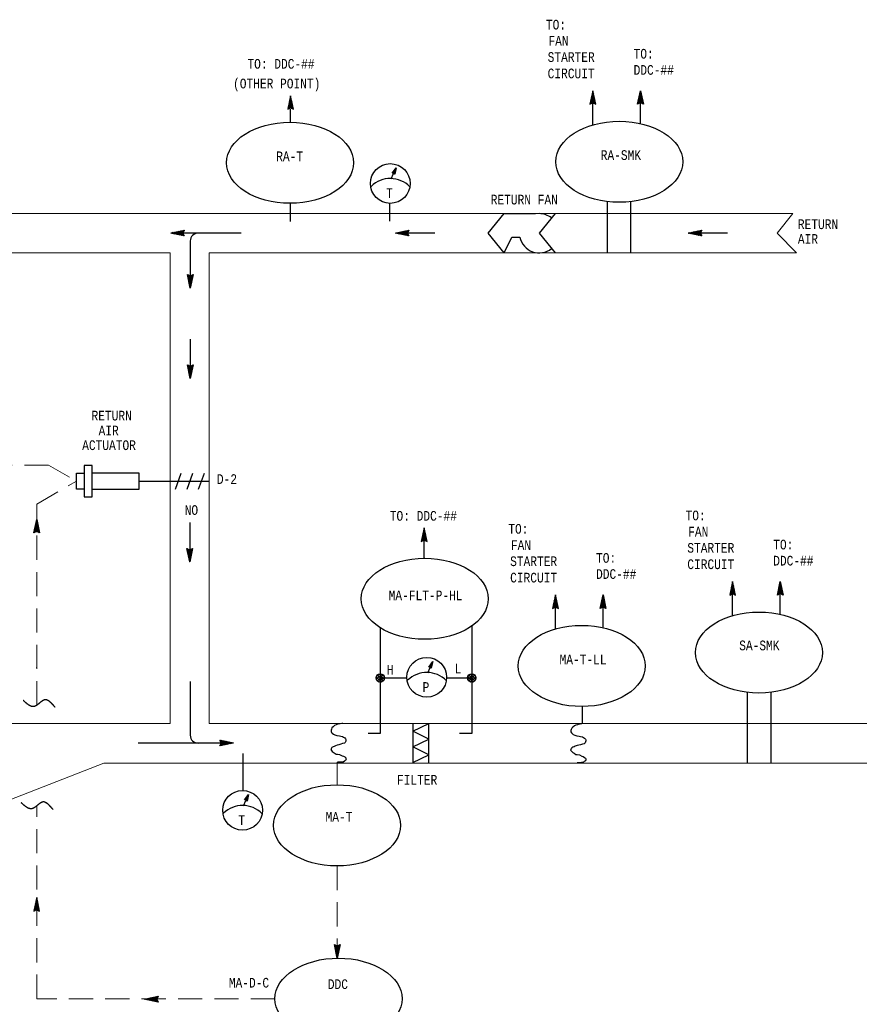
# Model space of a CAD drawing. Header units: inches. Extents: x 2.2 to 32.1, y 0.4 to 19.1.
# Tile 3 of 4: x 8.2 to 16.9, y 8.7 to 18.9. Entities that reach past the tile are written whole.
import ezdxf
from ezdxf.enums import TextEntityAlignment as Align

# ---------------------------------------------------------------- set-up
doc = ezdxf.new("R2010")
doc.units = ezdxf.units.IN
doc.header["$MEASUREMENT"] = 0
doc.linetypes.add('HIDDEN', pattern=[0.375, 0.25, -0.125])
for name, color, linetype, lineweight in [('M-ANNO-SYMB', 6, 'Continuous', 30), ('M-ANNO-TEXT', 2, 'Continuous', 30), ('M-DIAG-GRPH', 6, 'Continuous', 13)]:
    doc.layers.add(name, color=color, linetype=linetype, lineweight=lineweight)
doc.styles.add('CONTROLTXT', font='monotxt.shx')

msp = doc.modelspace()

# ---------------------------------------------------------------- linework, layer by layer
at = {"layer": 'M-ANNO-SYMB', "linetype": 'Continuous'}
for p, q in [((11.022, 18.104), (10.992, 17.964)), ((11.052, 17.964), (11.022, 18.104)), ((14.139, 18.156), (14.109, 18.016)), ((14.115, 18.041), (14.155, 18.082)), ((14.118, 18.055), (14.153, 18.09)), ((14.121, 18.068), (14.151, 18.099)), ((14.123, 18.082), (14.15, 18.108)), ((14.124, 18.083), (14.163, 18.044)), ((14.126, 18.095), (14.148, 18.117)), ((14.126, 18.092), (14.16, 18.057)), ((14.128, 18.101), (14.158, 18.071)), ((14.129, 18.109), (14.146, 18.125)), ((14.129, 18.109), (14.155, 18.084)), ((14.131, 18.118), (14.152, 18.098)), ((14.132, 18.122), (14.144, 18.134)), ((14.133, 18.127), (14.149, 18.111)), ((14.135, 18.136), (14.142, 18.143)), ((14.135, 18.136), (14.146, 18.125)), ((14.137, 18.144), (14.143, 18.138)), ((14.138, 18.149), (14.14, 18.151)), ((14.169, 18.016), (14.139, 18.156)), ((14.139, 18.153), (14.14, 18.152)), ((14.601, 18.016), (14.631, 18.156)), ((14.646, 18.083), (14.607, 18.044)), ((14.644, 18.092), (14.61, 18.057)), ((14.643, 18.101), (14.613, 18.071)), ((14.641, 18.109), (14.615, 18.084)), ((14.655, 18.041), (14.615, 18.082)), ((14.653, 18.055), (14.617, 18.09)), ((14.639, 18.118), (14.618, 18.098)), ((14.65, 18.068), (14.619, 18.099)), ((14.637, 18.127), (14.621, 18.111)), ((14.647, 18.082), (14.621, 18.108)), ((14.644, 18.095), (14.622, 18.117)), ((14.635, 18.136), (14.624, 18.125)), ((14.641, 18.109), (14.624, 18.125)), ((14.638, 18.122), (14.626, 18.134)), ((14.633, 18.144), (14.627, 18.138)), ((14.635, 18.136), (14.628, 18.143)), ((14.631, 18.153), (14.63, 18.152)), ((14.632, 18.149), (14.63, 18.151)), ((14.631, 18.156), (14.661, 18.016)), ((10.992, 17.964), (11.022, 17.979)), ((10.995, 17.976), (11.04, 18.021)), ((10.995, 17.965), (11.042, 18.012)), ((10.996, 17.979), (11.004, 17.97)), ((10.997, 17.988), (11.012, 17.974)), ((10.998, 17.989), (11.038, 18.03)), ((10.999, 17.997), (11.019, 17.977)), ((11.001, 18.003), (11.036, 18.039)), ((11.001, 18.005), (11.032, 17.974)), ((11.003, 18.014), (11.052, 17.965)), ((11.004, 18.016), (11.034, 18.047)), ((11.005, 18.023), (11.049, 17.978)), ((11.006, 18.03), (11.033, 18.056)), ((11.007, 18.032), (11.046, 17.992)), ((11.009, 18.043), (11.031, 18.065)), ((11.009, 18.04), (11.043, 18.005)), ((11.011, 18.049), (11.041, 18.019)), ((11.012, 18.057), (11.029, 18.074)), ((11.012, 18.058), (11.038, 18.033)), ((11.014, 18.067), (11.035, 18.046)), ((11.016, 17.976), (11.044, 18.004)), ((11.022, 17.979), (11.052, 17.964)), ((11.027, 17.977), (11.046, 17.995)), ((11.034, 17.973), (11.048, 17.986)), ((11.041, 17.969), (11.049, 17.977)), ((14.109, 18.016), (14.139, 18.031)), ((14.111, 18.022), (14.114, 18.018)), ((14.112, 18.027), (14.157, 18.073)), ((14.112, 18.017), (14.159, 18.064)), ((14.113, 18.031), (14.121, 18.022)), ((14.114, 18.04), (14.129, 18.025)), ((14.116, 18.048), (14.136, 18.029)), ((14.118, 18.057), (14.149, 18.026)), ((14.12, 18.066), (14.169, 18.017)), ((14.122, 18.075), (14.166, 18.03)), ((14.133, 18.028), (14.161, 18.055)), ((14.139, 18.031), (14.169, 18.016)), ((14.144, 18.028), (14.163, 18.047)), ((14.151, 18.025), (14.165, 18.038)), ((14.158, 18.021), (14.166, 18.029)), ((14.166, 18.018), (14.168, 18.02)), ((14.65, 18.066), (14.601, 18.017)), ((14.631, 18.031), (14.601, 18.016)), ((14.605, 18.018), (14.602, 18.02)), ((14.648, 18.075), (14.604, 18.03)), ((14.612, 18.021), (14.604, 18.029)), ((14.619, 18.025), (14.606, 18.038)), ((14.626, 18.028), (14.607, 18.047)), ((14.637, 18.028), (14.609, 18.055)), ((14.658, 18.017), (14.611, 18.064)), ((14.658, 18.027), (14.613, 18.073)), ((14.652, 18.057), (14.621, 18.026)), ((14.661, 18.016), (14.631, 18.031)), ((14.654, 18.048), (14.634, 18.029)), ((14.656, 18.04), (14.642, 18.025)), ((14.658, 18.031), (14.649, 18.022)), ((14.659, 18.022), (14.656, 18.018)), ((10.994, 17.97), (10.997, 17.967)), ((11.049, 17.966), (11.051, 17.969)), ((12.07, 17.306), (12.111, 17.362)), ((12.087, 17.307), (12.07, 17.306)), ((12.102, 17.318), (12.071, 17.306)), ((12.076, 17.306), (12.074, 17.311)), ((12.103, 17.323), (12.075, 17.312)), ((12.08, 17.306), (12.077, 17.315)), ((12.104, 17.327), (12.079, 17.317)), ((12.084, 17.307), (12.079, 17.318)), ((12.101, 17.314), (12.081, 17.306)), ((12.089, 17.304), (12.082, 17.322)), ((12.105, 17.331), (12.083, 17.323)), ((12.096, 17.295), (12.085, 17.325)), ((12.106, 17.335), (12.087, 17.328)), ((12.098, 17.3), (12.087, 17.329)), ((12.097, 17.294), (12.087, 17.307)), ((12.1, 17.31), (12.088, 17.305)), ((12.107, 17.339), (12.09, 17.333)), ((12.1, 17.306), (12.09, 17.332)), ((12.099, 17.306), (12.09, 17.302)), ((12.101, 17.313), (12.092, 17.336)), ((12.098, 17.301), (12.093, 17.299)), ((12.108, 17.344), (12.094, 17.339)), ((12.102, 17.319), (12.095, 17.339)), ((12.098, 17.297), (12.095, 17.296)), ((12.111, 17.362), (12.097, 17.294)), ((12.104, 17.326), (12.097, 17.343)), ((12.108, 17.348), (12.098, 17.344)), ((12.105, 17.332), (12.1, 17.346)), ((12.109, 17.352), (12.102, 17.349)), ((12.107, 17.339), (12.103, 17.35)), ((12.108, 17.346), (12.105, 17.353)), ((11.016, 16.995), (11.016, 16.806)), ((12.043, 16.997), (12.043, 16.811)), ((14.289, 16.484), (14.289, 17.013)), ((14.532, 16.484), (14.532, 17.009)), ((9.786, 16.688), (9.926, 16.718)), ((10.514, 16.688), (9.786, 16.688)), ((9.926, 16.658), (9.786, 16.688)), ((9.788, 16.688), (9.79, 16.687)), ((9.793, 16.689), (9.79, 16.687)), ((9.797, 16.69), (9.803, 16.684)), ((9.806, 16.692), (9.799, 16.685)), ((9.806, 16.692), (9.817, 16.681)), ((9.82, 16.695), (9.808, 16.683)), ((9.815, 16.694), (9.83, 16.678)), ((9.833, 16.698), (9.816, 16.681)), ((9.823, 16.696), (9.844, 16.675)), ((9.847, 16.701), (9.825, 16.679)), ((9.832, 16.697), (9.857, 16.672)), ((9.86, 16.703), (9.834, 16.677)), ((9.841, 16.699), (9.871, 16.669)), ((9.874, 16.706), (9.843, 16.675)), ((9.85, 16.701), (9.884, 16.666)), ((9.887, 16.709), (9.851, 16.674)), ((9.858, 16.703), (9.898, 16.664)), ((9.901, 16.712), (9.86, 16.672)), ((9.867, 16.705), (9.911, 16.661)), ((9.914, 16.715), (9.869, 16.67)), ((9.876, 16.707), (9.925, 16.658)), ((9.924, 16.715), (9.878, 16.668)), ((9.885, 16.709), (9.916, 16.677)), ((9.914, 16.694), (9.886, 16.666)), ((9.893, 16.711), (9.913, 16.691)), ((9.913, 16.683), (9.895, 16.664)), ((9.902, 16.712), (9.916, 16.698)), ((9.917, 16.675), (9.904, 16.662)), ((9.926, 16.718), (9.911, 16.688)), ((9.911, 16.714), (9.92, 16.705)), ((9.911, 16.688), (9.926, 16.658)), ((9.92, 16.668), (9.912, 16.66)), ((9.92, 16.716), (9.923, 16.712)), ((9.924, 16.661), (9.921, 16.659)), ((12.103, 16.688), (12.243, 16.718)), ((12.243, 16.658), (12.103, 16.688)), ((12.508, 16.688), (12.103, 16.688)), ((12.105, 16.688), (12.107, 16.687)), ((12.109, 16.689), (12.107, 16.687)), ((12.114, 16.69), (12.12, 16.684)), ((12.123, 16.692), (12.116, 16.685)), ((12.123, 16.692), (12.134, 16.681)), ((12.136, 16.695), (12.124, 16.683)), ((12.131, 16.694), (12.147, 16.678)), ((12.15, 16.698), (12.133, 16.681)), ((12.14, 16.696), (12.161, 16.675)), ((12.163, 16.701), (12.142, 16.679)), ((12.149, 16.697), (12.174, 16.672)), ((12.177, 16.703), (12.151, 16.677)), ((12.158, 16.699), (12.188, 16.669)), ((12.19, 16.706), (12.159, 16.675)), ((12.166, 16.701), (12.201, 16.666)), ((12.204, 16.709), (12.168, 16.674)), ((12.175, 16.703), (12.215, 16.664)), ((12.217, 16.712), (12.177, 16.672)), ((12.184, 16.705), (12.228, 16.661)), ((12.231, 16.715), (12.186, 16.67)), ((12.193, 16.707), (12.242, 16.658)), ((12.241, 16.715), (12.194, 16.668)), ((12.201, 16.709), (12.233, 16.677)), ((12.231, 16.694), (12.203, 16.666)), ((12.21, 16.711), (12.229, 16.691)), ((12.23, 16.683), (12.212, 16.664)), ((12.219, 16.712), (12.233, 16.698)), ((12.234, 16.675), (12.22, 16.662)), ((12.243, 16.718), (12.228, 16.688)), ((12.228, 16.714), (12.236, 16.705)), ((12.228, 16.688), (12.243, 16.658)), ((12.237, 16.668), (12.229, 16.66)), ((12.236, 16.716), (12.24, 16.712)), ((12.241, 16.661), (12.238, 16.659)), ((15.121, 16.688), (15.261, 16.718)), ((15.261, 16.658), (15.121, 16.688)), ((15.526, 16.688), (15.121, 16.688)), ((15.123, 16.688), (15.125, 16.687)), ((15.128, 16.689), (15.125, 16.687)), ((15.132, 16.69), (15.138, 16.684)), ((15.141, 16.692), (15.134, 16.685)), ((15.141, 16.692), (15.152, 16.681)), ((15.155, 16.695), (15.143, 16.683)), ((15.15, 16.694), (15.165, 16.678)), ((15.168, 16.698), (15.151, 16.681)), ((15.158, 16.696), (15.179, 16.675)), ((15.182, 16.701), (15.16, 16.679)), ((15.167, 16.697), (15.192, 16.672)), ((15.195, 16.703), (15.169, 16.677)), ((15.176, 16.699), (15.206, 16.669)), ((15.209, 16.706), (15.178, 16.675)), ((15.185, 16.701), (15.219, 16.666)), ((15.222, 16.709), (15.186, 16.674)), ((15.193, 16.703), (15.233, 16.664)), ((15.236, 16.712), (15.195, 16.672)), ((15.202, 16.705), (15.246, 16.661)), ((15.249, 16.715), (15.204, 16.67)), ((15.211, 16.707), (15.26, 16.658)), ((15.26, 16.715), (15.213, 16.668)), ((15.22, 16.709), (15.251, 16.677)), ((15.249, 16.694), (15.221, 16.666)), ((15.228, 16.711), (15.248, 16.691)), ((15.248, 16.683), (15.23, 16.664)), ((15.237, 16.712), (15.251, 16.698)), ((15.252, 16.675), (15.239, 16.662)), ((15.261, 16.718), (15.246, 16.688)), ((15.246, 16.714), (15.255, 16.705)), ((15.246, 16.688), (15.261, 16.658)), ((15.256, 16.668), (15.247, 16.66)), ((15.255, 16.716), (15.258, 16.712)), ((15.259, 16.661), (15.256, 16.659)), ((9.988, 16.607), (9.988, 16.12)), ((9.988, 16.12), (9.958, 16.26)), ((9.958, 16.26), (9.988, 16.245)), ((9.96, 16.254), (9.963, 16.258)), ((9.961, 16.259), (10.008, 16.212)), ((9.961, 16.249), (10.006, 16.203)), ((9.962, 16.245), (9.97, 16.254)), ((9.963, 16.237), (9.978, 16.251)), ((9.967, 16.219), (9.998, 16.251)), ((9.969, 16.21), (10.018, 16.26)), ((9.982, 16.248), (10.01, 16.221)), ((10.018, 16.26), (9.988, 16.12)), ((9.988, 16.245), (10.018, 16.26)), ((9.993, 16.248), (10.012, 16.23)), ((10, 16.251), (10.014, 16.238)), ((10.007, 16.255), (10.015, 16.247)), ((10.015, 16.259), (10.017, 16.256)), ((9.964, 16.235), (10.004, 16.195)), ((9.965, 16.228), (9.985, 16.247)), ((9.967, 16.222), (10.002, 16.186)), ((9.97, 16.208), (10, 16.177)), ((9.971, 16.202), (10.015, 16.246)), ((9.972, 16.195), (9.999, 16.168)), ((9.973, 16.193), (10.012, 16.233)), ((9.975, 16.184), (10.009, 16.219)), ((9.975, 16.181), (9.997, 16.16)), ((9.977, 16.176), (10.007, 16.206)), ((9.978, 16.167), (10.004, 16.192)), ((9.978, 16.168), (9.995, 16.151)), ((9.98, 16.158), (10.001, 16.179)), ((9.981, 16.154), (9.993, 16.142)), ((9.982, 16.149), (9.998, 16.165)), ((9.984, 16.141), (9.995, 16.152)), ((9.984, 16.141), (9.991, 16.134)), ((9.986, 16.132), (9.992, 16.138)), ((9.987, 16.127), (9.989, 16.125)), ((9.988, 16.123), (9.989, 16.125)), ((9.988, 15.594), (9.988, 15.189)), ((9.988, 15.189), (9.958, 15.329)), ((9.958, 15.329), (9.988, 15.314)), ((9.96, 15.322), (9.963, 15.326)), ((9.961, 15.327), (10.008, 15.28)), ((9.961, 15.317), (10.006, 15.272)), ((9.962, 15.314), (9.97, 15.323)), ((9.963, 15.305), (9.978, 15.319)), ((9.964, 15.303), (10.004, 15.263)), ((9.965, 15.296), (9.985, 15.316)), ((9.967, 15.287), (9.998, 15.319)), ((9.967, 15.29), (10.002, 15.254)), ((9.969, 15.279), (10.018, 15.328)), ((9.97, 15.276), (10, 15.245)), ((9.971, 15.27), (10.015, 15.314)), ((9.972, 15.263), (9.999, 15.237)), ((9.973, 15.261), (10.012, 15.301)), ((9.975, 15.252), (10.009, 15.287)), ((9.975, 15.249), (9.997, 15.228)), ((9.977, 15.244), (10.007, 15.274)), ((9.978, 15.235), (10.004, 15.26)), ((9.978, 15.236), (9.995, 15.219)), ((9.98, 15.226), (10.001, 15.247)), ((9.982, 15.317), (10.01, 15.289)), ((9.982, 15.218), (9.998, 15.233)), ((10.018, 15.329), (9.988, 15.189)), ((9.988, 15.314), (10.018, 15.329)), ((9.993, 15.316), (10.012, 15.298)), ((10, 15.32), (10.014, 15.307)), ((10.007, 15.323), (10.015, 15.315)), ((10.015, 15.327), (10.017, 15.324)), ((9.981, 15.222), (9.993, 15.211)), ((9.984, 15.209), (9.995, 15.22)), ((9.984, 15.209), (9.991, 15.202)), ((9.986, 15.2), (9.992, 15.206)), ((9.987, 15.195), (9.989, 15.193)), ((9.988, 15.191), (9.989, 15.193)), ((8.895, 14.291), (8.895, 13.967)), ((8.976, 14.291), (8.895, 14.291)), ((8.976, 13.967), (8.976, 14.291)), ((8.814, 14.048), (8.814, 14.21)), ((8.814, 14.21), (8.895, 14.21)), ((9.779, 14.129), (10.184, 14.129)), ((9.834, 14.047), (9.894, 14.211)), ((9.954, 14.047), (10.014, 14.211)), ((10.074, 14.047), (10.133, 14.211)), ((8.895, 14.048), (8.814, 14.048)), ((8.895, 13.967), (8.976, 13.967)), ((8.374, 13.595), (8.404, 13.735)), ((8.408, 13.715), (8.397, 13.704)), ((8.411, 13.701), (8.399, 13.713)), ((8.406, 13.724), (8.4, 13.718)), ((8.408, 13.715), (8.401, 13.722)), ((8.405, 13.733), (8.403, 13.731)), ((8.405, 13.728), (8.403, 13.731)), ((8.404, 13.735), (8.434, 13.595)), ((8.423, 13.645), (8.374, 13.596)), ((8.404, 13.61), (8.374, 13.595)), ((8.421, 13.654), (8.377, 13.61)), ((8.385, 13.601), (8.377, 13.609)), ((8.392, 13.604), (8.379, 13.617)), ((8.419, 13.663), (8.38, 13.623)), ((8.399, 13.608), (8.381, 13.626)), ((8.41, 13.607), (8.382, 13.635)), ((8.418, 13.671), (8.383, 13.637)), ((8.431, 13.597), (8.384, 13.643)), ((8.416, 13.68), (8.386, 13.65)), ((8.431, 13.607), (8.386, 13.652)), ((8.429, 13.62), (8.388, 13.661)), ((8.414, 13.689), (8.389, 13.664)), ((8.426, 13.634), (8.39, 13.67)), ((8.412, 13.698), (8.391, 13.677)), ((8.423, 13.647), (8.392, 13.678)), ((8.41, 13.706), (8.394, 13.691)), ((8.42, 13.661), (8.394, 13.687)), ((8.425, 13.636), (8.394, 13.605)), ((8.417, 13.674), (8.396, 13.696)), ((8.414, 13.688), (8.397, 13.705)), ((8.434, 13.595), (8.404, 13.61)), ((8.427, 13.628), (8.408, 13.608)), ((8.429, 13.619), (8.415, 13.605)), ((8.431, 13.61), (8.422, 13.601)), ((9.982, 13.701), (9.982, 13.296)), ((12.399, 13.646), (12.369, 13.506)), ((12.389, 13.599), (12.406, 13.616)), ((12.391, 13.609), (12.412, 13.588)), ((12.392, 13.613), (12.404, 13.625)), ((12.393, 13.618), (12.409, 13.602)), ((12.395, 13.626), (12.402, 13.633)), ((12.395, 13.626), (12.406, 13.615)), ((12.397, 13.635), (12.403, 13.629)), ((12.398, 13.64), (12.4, 13.642)), ((12.429, 13.506), (12.399, 13.646)), ((12.399, 13.644), (12.4, 13.642)), ((8.378, 13.597), (8.375, 13.6)), ((8.433, 13.601), (8.429, 13.598)), ((12.369, 13.506), (12.399, 13.521)), ((12.371, 13.513), (12.374, 13.509)), ((12.372, 13.518), (12.417, 13.563)), ((12.372, 13.508), (12.419, 13.555)), ((12.373, 13.521), (12.381, 13.513)), ((12.374, 13.53), (12.389, 13.516)), ((12.375, 13.532), (12.415, 13.572)), ((12.376, 13.539), (12.396, 13.52)), ((12.378, 13.545), (12.413, 13.581)), ((12.378, 13.548), (12.409, 13.516)), ((12.38, 13.556), (12.429, 13.507)), ((12.381, 13.559), (12.411, 13.59)), ((12.382, 13.565), (12.426, 13.521)), ((12.383, 13.572), (12.41, 13.598)), ((12.384, 13.574), (12.423, 13.534)), ((12.386, 13.586), (12.408, 13.607)), ((12.386, 13.583), (12.42, 13.548)), ((12.388, 13.591), (12.418, 13.561)), ((12.389, 13.6), (12.415, 13.575)), ((12.393, 13.518), (12.421, 13.546)), ((12.399, 13.521), (12.429, 13.506)), ((12.404, 13.519), (12.423, 13.537)), ((12.411, 13.515), (12.425, 13.529)), ((12.418, 13.512), (12.426, 13.52)), ((12.426, 13.508), (12.428, 13.511)), ((9.982, 13.296), (9.952, 13.436)), ((9.952, 13.436), (9.982, 13.421)), ((9.953, 13.43), (9.957, 13.434)), ((9.954, 13.435), (10.001, 13.388)), ((9.954, 13.424), (10, 13.379)), ((9.955, 13.421), (9.964, 13.43)), ((9.957, 13.412), (9.971, 13.427)), ((9.957, 13.411), (9.998, 13.37)), ((9.959, 13.404), (9.978, 13.423)), ((9.961, 13.395), (9.992, 13.426)), ((9.963, 13.386), (10.012, 13.435)), ((9.964, 13.377), (10.009, 13.422)), ((9.966, 13.369), (10.006, 13.408)), ((9.976, 13.424), (10.003, 13.397)), ((10.012, 13.436), (9.982, 13.296)), ((9.982, 13.421), (10.012, 13.436)), ((9.987, 13.424), (10.005, 13.405)), ((9.994, 13.427), (10.007, 13.414)), ((10.001, 13.431), (10.009, 13.423)), ((10.008, 13.434), (10.011, 13.432)), ((9.96, 13.397), (9.996, 13.362)), ((9.963, 13.384), (9.994, 13.353)), ((9.966, 13.37), (9.992, 13.344)), ((9.968, 13.36), (10.003, 13.395)), ((9.969, 13.357), (9.99, 13.335)), ((9.97, 13.351), (10, 13.381)), ((9.972, 13.343), (9.997, 13.368)), ((9.972, 13.343), (9.988, 13.327)), ((9.974, 13.334), (9.994, 13.354)), ((9.975, 13.33), (9.986, 13.318)), ((9.976, 13.325), (9.991, 13.341)), ((9.977, 13.316), (9.988, 13.327)), ((9.977, 13.316), (9.985, 13.309)), ((9.979, 13.308), (9.986, 13.314)), ((9.98, 13.303), (9.983, 13.301)), ((9.981, 13.299), (9.983, 13.3)), ((15.58, 13.094), (15.55, 12.954)), ((15.553, 12.966), (15.598, 13.011)), ((15.553, 12.955), (15.6, 13.002)), ((15.556, 12.979), (15.596, 13.02)), ((15.559, 12.993), (15.594, 13.029)), ((15.561, 13.004), (15.61, 12.955)), ((15.562, 13.006), (15.592, 13.037)), ((15.563, 13.013), (15.607, 12.968)), ((15.564, 13.02), (15.591, 13.046)), ((15.565, 13.022), (15.604, 12.982)), ((15.567, 13.033), (15.589, 13.055)), ((15.567, 13.03), (15.601, 12.995)), ((15.569, 13.039), (15.599, 13.009)), ((15.57, 13.047), (15.587, 13.064)), ((15.57, 13.048), (15.596, 13.022)), ((15.572, 13.056), (15.593, 13.036)), ((15.573, 13.06), (15.585, 13.072)), ((15.574, 13.065), (15.59, 13.049)), ((15.576, 13.074), (15.583, 13.081)), ((15.576, 13.074), (15.587, 13.063)), ((15.578, 13.083), (15.584, 13.076)), ((15.579, 13.087), (15.581, 13.09)), ((15.61, 12.954), (15.58, 13.094)), ((15.58, 13.091), (15.581, 13.09)), ((16.042, 12.954), (16.072, 13.094)), ((16.091, 13.004), (16.042, 12.955)), ((16.089, 13.013), (16.045, 12.968)), ((16.087, 13.022), (16.048, 12.982)), ((16.085, 13.03), (16.051, 12.995)), ((16.099, 12.955), (16.052, 13.002)), ((16.084, 13.039), (16.053, 13.009)), ((16.099, 12.966), (16.054, 13.011)), ((16.082, 13.048), (16.056, 13.022)), ((16.096, 12.979), (16.056, 13.02)), ((16.094, 12.993), (16.058, 13.029)), ((16.08, 13.056), (16.059, 13.036)), ((16.091, 13.006), (16.06, 13.037)), ((16.088, 13.02), (16.061, 13.046)), ((16.078, 13.065), (16.062, 13.049)), ((16.085, 13.033), (16.063, 13.055)), ((16.076, 13.074), (16.065, 13.063)), ((16.082, 13.047), (16.065, 13.064)), ((16.079, 13.06), (16.067, 13.072)), ((16.074, 13.083), (16.068, 13.076)), ((16.076, 13.074), (16.069, 13.081)), ((16.072, 13.091), (16.071, 13.09)), ((16.073, 13.087), (16.071, 13.09)), ((16.072, 13.094), (16.102, 12.954)), ((13.753, 12.956), (13.723, 12.816)), ((13.734, 12.868), (13.765, 12.899)), ((13.737, 12.882), (13.763, 12.908)), ((13.74, 12.895), (13.761, 12.917)), ((13.741, 12.901), (13.771, 12.871)), ((13.742, 12.909), (13.759, 12.925)), ((13.743, 12.91), (13.768, 12.884)), ((13.745, 12.922), (13.757, 12.934)), ((13.745, 12.918), (13.765, 12.898)), ((13.746, 12.927), (13.762, 12.911)), ((13.748, 12.936), (13.755, 12.943)), ((13.748, 12.936), (13.759, 12.925)), ((13.75, 12.945), (13.756, 12.938)), ((13.751, 12.949), (13.753, 12.952)), ((13.752, 12.953), (13.753, 12.952)), ((13.783, 12.816), (13.753, 12.956)), ((14.214, 12.816), (14.244, 12.956)), ((14.256, 12.901), (14.226, 12.871)), ((14.254, 12.91), (14.229, 12.884)), ((14.252, 12.918), (14.232, 12.898)), ((14.263, 12.868), (14.232, 12.899)), ((14.26, 12.882), (14.234, 12.908)), ((14.25, 12.927), (14.235, 12.911)), ((14.257, 12.895), (14.236, 12.917)), ((14.248, 12.936), (14.237, 12.925)), ((14.254, 12.909), (14.238, 12.925)), ((14.251, 12.922), (14.239, 12.934)), ((14.247, 12.945), (14.24, 12.938)), ((14.248, 12.936), (14.241, 12.943)), ((14.245, 12.953), (14.243, 12.952)), ((14.246, 12.949), (14.243, 12.952)), ((14.244, 12.956), (14.274, 12.816)), ((15.55, 12.954), (15.58, 12.969)), ((15.552, 12.96), (15.555, 12.957)), ((15.554, 12.969), (15.562, 12.96)), ((15.555, 12.978), (15.57, 12.964)), ((15.557, 12.987), (15.577, 12.967)), ((15.559, 12.995), (15.59, 12.964)), ((15.574, 12.966), (15.602, 12.994)), ((15.58, 12.969), (15.61, 12.954)), ((15.585, 12.967), (15.604, 12.985)), ((15.592, 12.963), (15.606, 12.976)), ((15.599, 12.959), (15.607, 12.967)), ((15.607, 12.956), (15.609, 12.959)), ((16.072, 12.969), (16.042, 12.954)), ((16.045, 12.956), (16.043, 12.959)), ((16.053, 12.959), (16.045, 12.967)), ((16.06, 12.963), (16.046, 12.976)), ((16.067, 12.967), (16.048, 12.985)), ((16.078, 12.966), (16.05, 12.994)), ((16.093, 12.995), (16.062, 12.964)), ((16.102, 12.954), (16.072, 12.969)), ((16.095, 12.987), (16.075, 12.967)), ((16.097, 12.978), (16.083, 12.964)), ((16.099, 12.969), (16.09, 12.96)), ((16.1, 12.96), (16.097, 12.957)), ((13.723, 12.816), (13.753, 12.831)), ((13.724, 12.822), (13.728, 12.818)), ((13.725, 12.828), (13.77, 12.873)), ((13.725, 12.817), (13.772, 12.864)), ((13.726, 12.831), (13.735, 12.822)), ((13.728, 12.841), (13.769, 12.882)), ((13.728, 12.84), (13.742, 12.826)), ((13.73, 12.848), (13.749, 12.829)), ((13.731, 12.855), (13.767, 12.89)), ((13.731, 12.857), (13.763, 12.826)), ((13.733, 12.866), (13.782, 12.817)), ((13.735, 12.875), (13.78, 12.83)), ((13.737, 12.883), (13.777, 12.844)), ((13.739, 12.892), (13.774, 12.857)), ((13.746, 12.828), (13.774, 12.856)), ((13.753, 12.831), (13.783, 12.816)), ((13.758, 12.828), (13.776, 12.847)), ((13.765, 12.825), (13.778, 12.838)), ((13.772, 12.821), (13.78, 12.829)), ((13.779, 12.818), (13.782, 12.82)), ((14.263, 12.866), (14.214, 12.817)), ((14.244, 12.831), (14.214, 12.816)), ((14.218, 12.818), (14.215, 12.82)), ((14.261, 12.875), (14.217, 12.83)), ((14.225, 12.821), (14.217, 12.829)), ((14.232, 12.825), (14.219, 12.838)), ((14.26, 12.883), (14.22, 12.844)), ((14.239, 12.828), (14.221, 12.847)), ((14.258, 12.892), (14.223, 12.857)), ((14.25, 12.828), (14.223, 12.856)), ((14.271, 12.817), (14.224, 12.864)), ((14.272, 12.828), (14.226, 12.873)), ((14.269, 12.841), (14.228, 12.882)), ((14.266, 12.855), (14.23, 12.89)), ((14.265, 12.857), (14.234, 12.826)), ((14.274, 12.816), (14.244, 12.831)), ((14.267, 12.848), (14.248, 12.829)), ((14.269, 12.84), (14.255, 12.826)), ((14.271, 12.831), (14.262, 12.822)), ((14.273, 12.822), (14.269, 12.818)), ((12.447, 12.212), (12.488, 12.268)), ((12.479, 12.225), (12.447, 12.213)), ((12.463, 12.213), (12.447, 12.212)), ((12.479, 12.229), (12.451, 12.218)), ((12.453, 12.213), (12.451, 12.218)), ((12.457, 12.213), (12.453, 12.221)), ((12.48, 12.233), (12.455, 12.224)), ((12.46, 12.213), (12.456, 12.225)), ((12.465, 12.211), (12.458, 12.228)), ((12.478, 12.221), (12.458, 12.213)), ((12.481, 12.238), (12.459, 12.229)), ((12.472, 12.202), (12.461, 12.232)), ((12.482, 12.242), (12.463, 12.234)), ((12.473, 12.201), (12.463, 12.213)), ((12.475, 12.206), (12.464, 12.235)), ((12.477, 12.216), (12.464, 12.212)), ((12.476, 12.213), (12.466, 12.239)), ((12.483, 12.246), (12.467, 12.24)), ((12.476, 12.212), (12.467, 12.209)), ((12.477, 12.219), (12.469, 12.242)), ((12.475, 12.208), (12.469, 12.206)), ((12.484, 12.25), (12.471, 12.245)), ((12.479, 12.226), (12.471, 12.246)), ((12.474, 12.204), (12.472, 12.203)), ((12.488, 12.268), (12.473, 12.201)), ((12.48, 12.232), (12.474, 12.249)), ((12.485, 12.254), (12.475, 12.251)), ((12.482, 12.239), (12.476, 12.253)), ((12.486, 12.259), (12.479, 12.256)), ((12.483, 12.245), (12.479, 12.256)), ((12.484, 12.252), (12.481, 12.26)), ((11.906, 12.085), (11.962, 12.14)), ((11.906, 12.112), (11.934, 12.14)), ((11.906, 12.112), (11.961, 12.057)), ((11.906, 12.085), (11.934, 12.057)), ((11.917, 12.068), (11.978, 12.13)), ((11.917, 12.129), (11.978, 12.068)), ((11.934, 12.14), (11.989, 12.085)), ((11.934, 12.057), (11.989, 12.112)), ((11.961, 12.14), (11.989, 12.112)), ((11.961, 12.057), (11.989, 12.085)), ((12.848, 12.112), (12.877, 12.14)), ((12.849, 12.085), (12.904, 12.14)), ((12.849, 12.112), (12.904, 12.057)), ((12.849, 12.085), (12.876, 12.057)), ((12.859, 12.068), (12.921, 12.13)), ((12.859, 12.129), (12.921, 12.068)), ((12.876, 12.14), (12.931, 12.085)), ((12.876, 12.057), (12.931, 12.112)), ((12.904, 12.14), (12.932, 12.112)), ((12.904, 12.057), (12.931, 12.085)), ((9.987, 12.064), (9.987, 11.508)), ((15.73, 11.95), (15.73, 11.228)), ((15.973, 11.95), (15.973, 11.228)), ((14.03, 11.805), (14.03, 11.63)), ((12.446, 11.226), (12.446, 11.631)), ((9.451, 11.429), (10.434, 11.429)), ((10.294, 11.459), (10.434, 11.429)), ((10.309, 11.429), (10.294, 11.459)), ((10.434, 11.429), (10.294, 11.399)), ((10.294, 11.399), (10.309, 11.429)), ((10.344, 11.41), (10.295, 11.459)), ((10.295, 11.401), (10.342, 11.448)), ((10.296, 11.455), (10.299, 11.458)), ((10.3, 11.4), (10.296, 11.404)), ((10.299, 11.448), (10.307, 11.456)), ((10.309, 11.402), (10.3, 11.411)), ((10.303, 11.441), (10.316, 11.454)), ((10.335, 11.408), (10.304, 11.439)), ((10.318, 11.404), (10.304, 11.418)), ((10.306, 11.434), (10.325, 11.452)), ((10.306, 11.423), (10.334, 11.45)), ((10.306, 11.401), (10.351, 11.447)), ((10.326, 11.406), (10.307, 11.425)), ((10.353, 11.411), (10.308, 11.456)), ((10.319, 11.404), (10.36, 11.445)), ((10.361, 11.413), (10.322, 11.453)), ((10.333, 11.407), (10.368, 11.443)), ((10.37, 11.415), (10.335, 11.45)), ((10.346, 11.41), (10.377, 11.441)), ((10.379, 11.417), (10.349, 11.447)), ((10.36, 11.413), (10.386, 11.439)), ((10.388, 11.419), (10.362, 11.444)), ((10.373, 11.416), (10.395, 11.437)), ((10.396, 11.421), (10.376, 11.441)), ((10.387, 11.419), (10.403, 11.435)), ((10.405, 11.423), (10.389, 11.438)), ((10.4, 11.422), (10.412, 11.433)), ((10.414, 11.424), (10.403, 11.435)), ((10.414, 11.424), (10.421, 11.432)), ((10.423, 11.426), (10.416, 11.433)), ((10.427, 11.427), (10.43, 11.43)), ((10.431, 11.428), (10.43, 11.43)), ((10.528, 11.321), (10.528, 10.937)), ((10.547, 10.841), (10.588, 10.897)), ((10.582, 10.87), (10.563, 10.863)), ((10.576, 10.841), (10.566, 10.867)), ((10.583, 10.874), (10.567, 10.868)), ((10.578, 10.847), (10.569, 10.87)), ((10.584, 10.878), (10.571, 10.873)), ((10.579, 10.854), (10.572, 10.874)), ((10.588, 10.897), (10.574, 10.829)), ((10.58, 10.861), (10.574, 10.877)), ((10.585, 10.883), (10.575, 10.879)), ((10.582, 10.867), (10.577, 10.881)), ((10.586, 10.887), (10.579, 10.884)), ((10.583, 10.874), (10.579, 10.884)), ((10.585, 10.88), (10.582, 10.888)), ((10.579, 10.853), (10.547, 10.841)), ((10.563, 10.841), (10.547, 10.841)), ((10.58, 10.857), (10.551, 10.846)), ((10.553, 10.841), (10.551, 10.846)), ((10.557, 10.841), (10.554, 10.849)), ((10.581, 10.861), (10.555, 10.852)), ((10.561, 10.841), (10.556, 10.853)), ((10.578, 10.849), (10.558, 10.841)), ((10.582, 10.866), (10.559, 10.857)), ((10.565, 10.839), (10.559, 10.856)), ((10.573, 10.83), (10.561, 10.86)), ((10.574, 10.829), (10.563, 10.841)), ((10.575, 10.834), (10.564, 10.863)), ((10.577, 10.844), (10.565, 10.84)), ((10.576, 10.84), (10.567, 10.837)), ((10.575, 10.836), (10.569, 10.834)), ((10.574, 10.832), (10.572, 10.831)), ((8.404, 9.835), (8.374, 9.695)), ((8.376, 9.707), (8.421, 9.752)), ((8.379, 9.72), (8.419, 9.761)), ((8.382, 9.734), (8.418, 9.769)), ((8.385, 9.747), (8.416, 9.778)), ((8.386, 9.754), (8.43, 9.709)), ((8.388, 9.761), (8.414, 9.787)), ((8.388, 9.762), (8.428, 9.723)), ((8.39, 9.771), (8.425, 9.736)), ((8.391, 9.774), (8.412, 9.796)), ((8.392, 9.78), (8.422, 9.75)), ((8.393, 9.788), (8.41, 9.804)), ((8.394, 9.789), (8.419, 9.763)), ((8.396, 9.801), (8.408, 9.813)), ((8.396, 9.797), (8.416, 9.777)), ((8.397, 9.806), (8.413, 9.79)), ((8.399, 9.815), (8.406, 9.822)), ((8.399, 9.815), (8.41, 9.804)), ((8.401, 9.824), (8.407, 9.817)), ((8.402, 9.828), (8.404, 9.831)), ((8.403, 9.832), (8.404, 9.831)), ((8.434, 9.695), (8.404, 9.835)), ((8.374, 9.695), (8.404, 9.71)), ((8.375, 9.701), (8.379, 9.697)), ((8.376, 9.696), (8.423, 9.743)), ((8.377, 9.71), (8.386, 9.701)), ((8.379, 9.719), (8.393, 9.705)), ((8.381, 9.727), (8.4, 9.708)), ((8.382, 9.736), (8.414, 9.705)), ((8.384, 9.745), (8.433, 9.696)), ((8.397, 9.707), (8.425, 9.735)), ((8.404, 9.71), (8.434, 9.695)), ((8.409, 9.707), (8.427, 9.726)), ((8.416, 9.704), (8.429, 9.717)), ((8.423, 9.7), (8.431, 9.708)), ((8.43, 9.697), (8.433, 9.7)), ((11.504, 9.209), (11.474, 9.349)), ((11.474, 9.349), (11.504, 9.334)), ((11.475, 9.343), (11.479, 9.347)), ((11.476, 9.348), (11.523, 9.301)), ((11.477, 9.334), (11.486, 9.343)), ((11.484, 9.299), (11.533, 9.348)), ((11.534, 9.349), (11.504, 9.209)), ((11.504, 9.334), (11.534, 9.349)), ((11.523, 9.344), (11.531, 9.336)), ((11.53, 9.347), (11.533, 9.345)), ((11.476, 9.337), (11.521, 9.292)), ((11.479, 9.325), (11.493, 9.34)), ((11.479, 9.324), (11.52, 9.283)), ((11.481, 9.317), (11.5, 9.336)), ((11.482, 9.31), (11.518, 9.275)), ((11.483, 9.308), (11.514, 9.339)), ((11.485, 9.297), (11.516, 9.266)), ((11.486, 9.29), (11.531, 9.335)), ((11.488, 9.282), (11.528, 9.321)), ((11.488, 9.283), (11.514, 9.257)), ((11.49, 9.273), (11.525, 9.308)), ((11.491, 9.27), (11.512, 9.248)), ((11.492, 9.264), (11.522, 9.294)), ((11.494, 9.256), (11.519, 9.281)), ((11.494, 9.256), (11.51, 9.24)), ((11.496, 9.247), (11.516, 9.267)), ((11.496, 9.243), (11.508, 9.231)), ((11.498, 9.337), (11.525, 9.31)), ((11.498, 9.238), (11.513, 9.254)), ((11.509, 9.337), (11.527, 9.318)), ((11.516, 9.34), (11.529, 9.327)), ((11.499, 9.229), (11.51, 9.24)), ((11.499, 9.229), (11.506, 9.222)), ((11.501, 9.221), (11.507, 9.227)), ((11.502, 9.216), (11.505, 9.214)), ((11.503, 9.212), (11.505, 9.213)), ((9.517, 8.786), (9.657, 8.816)), ((9.657, 8.756), (9.517, 8.786)), ((9.52, 8.786), (9.521, 8.785)), ((9.524, 8.787), (9.522, 8.785)), ((9.529, 8.788), (9.535, 8.782)), ((9.537, 8.79), (9.53, 8.783)), ((9.537, 8.79), (9.548, 8.779)), ((9.551, 8.793), (9.539, 8.781)), ((9.546, 8.792), (9.562, 8.776)), ((9.564, 8.796), (9.548, 8.779)), ((9.555, 8.794), (9.575, 8.773)), ((9.578, 8.799), (9.556, 8.777)), ((9.564, 8.796), (9.589, 8.77)), ((9.591, 8.802), (9.565, 8.775)), ((9.572, 8.797), (9.602, 8.767)), ((9.605, 8.804), (9.574, 8.774)), ((9.581, 8.799), (9.616, 8.765)), ((9.618, 8.807), (9.583, 8.772)), ((9.59, 8.801), (9.629, 8.762)), ((9.632, 8.81), (9.591, 8.77)), ((9.598, 8.803), (9.643, 8.759)), ((9.645, 8.813), (9.6, 8.768)), ((9.607, 8.805), (9.656, 8.756)), ((9.656, 8.813), (9.609, 8.766)), ((9.616, 8.807), (9.647, 8.776)), ((9.645, 8.792), (9.618, 8.764)), ((9.625, 8.809), (9.644, 8.789)), ((9.645, 8.781), (9.626, 8.762)), ((9.633, 8.811), (9.648, 8.796)), ((9.648, 8.774), (9.635, 8.76)), ((9.657, 8.816), (9.642, 8.786)), ((9.642, 8.812), (9.651, 8.804)), ((9.642, 8.786), (9.657, 8.756)), ((9.652, 8.767), (9.644, 8.759)), ((9.651, 8.814), (9.655, 8.811)), ((9.655, 8.759), (9.653, 8.757))]:
    msp.add_line(p, q, dxfattribs=at)
at = {"layer": 'M-ANNO-SYMB'}
for p, q in [((14.139, 17.803), (14.139, 18.09)), ((14.631, 17.817), (14.631, 18.09)), ((11.022, 17.831), (11.022, 17.965)), ((12.06, 17.246), (12.084, 17.301)), ((12.399, 13.334), (12.399, 13.581)), ((15.58, 12.741), (15.58, 13.028)), ((16.072, 12.755), (16.072, 13.028)), ((13.753, 12.603), (13.753, 12.89)), ((14.244, 12.617), (14.244, 12.89)), ((12.436, 12.153), (12.46, 12.207)), ((10.536, 10.781), (10.561, 10.835))]:
    msp.add_line(p, q, dxfattribs=at)
at = {"layer": 'M-ANNO-SYMB', "color": 6, "linetype": 'Continuous'}
for p, q in [((9.462, 14.129), (9.779, 14.129)), ((11.947, 12.099), (12.222, 12.099)), ((12.631, 12.099), (12.89, 12.099))]:
    msp.add_line(p, q, dxfattribs=at)
at = {"layer": 'M-ANNO-SYMB', "linetype": 'Continuous', "flags": 128}
for points in [[(13.223, 16.485), (13.061, 16.688), (13.223, 16.89), (13.547, 16.89)], [(13.749, 16.89), (13.587, 16.688), (13.749, 16.485)], [(13.223, 16.485), (13.304, 16.647), (13.385, 16.647)], [(8.976, 14.048), (9.462, 14.048), (9.462, 14.21), (8.976, 14.21)], [(11.557, 11.634), (11.549, 11.629), (11.534, 11.627), (11.525, 11.626), (11.508, 11.621), (11.492, 11.616), (11.476, 11.608), (11.46, 11.595), (11.448, 11.585), (11.444, 11.572), (11.44, 11.561), (11.44, 11.548), (11.445, 11.538), (11.452, 11.53), (11.463, 11.521), (11.479, 11.512), (11.5, 11.507), (11.525, 11.504), (11.541, 11.499), (11.559, 11.495), (11.568, 11.488), (11.581, 11.483), (11.589, 11.472), (11.593, 11.464), (11.593, 11.456), (11.591, 11.446), (11.586, 11.433), (11.577, 11.425), (11.559, 11.422), (11.541, 11.415), (11.521, 11.409), (11.504, 11.405), (11.486, 11.399), (11.473, 11.394), (11.46, 11.389), (11.448, 11.383), (11.445, 11.376), (11.439, 11.368), (11.439, 11.362), (11.437, 11.36), (11.444, 11.352), (11.452, 11.342), (11.46, 11.333), (11.473, 11.326), (11.492, 11.313), (11.505, 11.313), (11.528, 11.31), (11.554, 11.297), (11.567, 11.292), (11.581, 11.284), (11.591, 11.276), (11.593, 11.269), (11.594, 11.26), (11.589, 11.248), (11.578, 11.24), (11.565, 11.232), (11.551, 11.231), (11.538, 11.229), (11.528, 11.229), (11.52, 11.229), (11.513, 11.229), (11.505, 11.229)], [(12.284, 11.631), (12.284, 11.226), (12.446, 11.307), (12.284, 11.388), (12.446, 11.469), (12.284, 11.55), (12.446, 11.631)], [(14.03, 11.63), (14.021, 11.625), (14.007, 11.623), (13.997, 11.622), (13.981, 11.617), (13.965, 11.612), (13.949, 11.604), (13.932, 11.591), (13.921, 11.581), (13.916, 11.568), (13.913, 11.557), (13.913, 11.544), (13.918, 11.534), (13.924, 11.526), (13.936, 11.517), (13.952, 11.508), (13.973, 11.503), (13.997, 11.5), (14.013, 11.495), (14.031, 11.491), (14.041, 11.484), (14.054, 11.479), (14.062, 11.468), (14.065, 11.46), (14.065, 11.452), (14.064, 11.442), (14.059, 11.429), (14.049, 11.421), (14.031, 11.418), (14.013, 11.411), (13.994, 11.405), (13.976, 11.401), (13.958, 11.395), (13.945, 11.39), (13.932, 11.385), (13.921, 11.379), (13.918, 11.372), (13.911, 11.364), (13.911, 11.358), (13.91, 11.356), (13.916, 11.348), (13.924, 11.338), (13.932, 11.329), (13.945, 11.322), (13.965, 11.309), (13.978, 11.309), (14, 11.306), (14.026, 11.293), (14.039, 11.288), (14.054, 11.28), (14.064, 11.272), (14.065, 11.265), (14.067, 11.256), (14.062, 11.244), (14.051, 11.236), (14.038, 11.228), (14.023, 11.227), (14.01, 11.225), (14, 11.225), (13.992, 11.225), (13.986, 11.225), (13.978, 11.225)]]:
    msp.add_lwpolyline(points, dxfattribs=at)
at = {"layer": 'M-ANNO-SYMB', "color": 6, "linetype": 'Continuous', "flags": 128}
for points in [[(11.947, 12.618), (11.947, 11.525), (11.822, 11.525)], [(12.89, 12.635), (12.89, 11.525), (12.764, 11.525)]]:
    msp.add_lwpolyline(points, dxfattribs=at)
at = {"layer": 'M-ANNO-SYMB', "flags": 128}
for points in [[(8.594, 11.797), (8.592, 11.799), (8.591, 11.801), (8.589, 11.803), (8.587, 11.804), (8.586, 11.806), (8.584, 11.808), (8.582, 11.81), (8.581, 11.812), (8.579, 11.814), (8.577, 11.816), (8.576, 11.818), (8.574, 11.82), (8.573, 11.821), (8.571, 11.823), (8.569, 11.825), (8.568, 11.827), (8.566, 11.829), (8.564, 11.83), (8.563, 11.832), (8.561, 11.834), (8.559, 11.836), (8.558, 11.837), (8.556, 11.839), (8.554, 11.841), (8.553, 11.842), (8.551, 11.844), (8.549, 11.845), (8.548, 11.847), (8.546, 11.848), (8.545, 11.85), (8.543, 11.851), (8.541, 11.853), (8.54, 11.854), (8.538, 11.855), (8.536, 11.857), (8.535, 11.858), (8.533, 11.859), (8.531, 11.86), (8.53, 11.861), (8.528, 11.862), (8.526, 11.863), (8.525, 11.864), (8.523, 11.865), (8.521, 11.866), (8.52, 11.867), (8.518, 11.868), (8.516, 11.869), (8.515, 11.869), (8.513, 11.87), (8.511, 11.871), (8.51, 11.871), (8.508, 11.872), (8.506, 11.872), (8.505, 11.873), (8.503, 11.873), (8.501, 11.873), (8.5, 11.874), (8.498, 11.874), (8.496, 11.874), (8.495, 11.874), (8.493, 11.874), (8.491, 11.874), (8.49, 11.874), (8.488, 11.873), (8.486, 11.873), (8.485, 11.873), (8.483, 11.872), (8.481, 11.872), (8.48, 11.871), (8.478, 11.871), (8.476, 11.87), (8.475, 11.869), (8.473, 11.868), (8.471, 11.868), (8.47, 11.867), (8.468, 11.866), (8.466, 11.865), (8.464, 11.864), (8.463, 11.863), (8.461, 11.862), (8.459, 11.86), (8.458, 11.859), (8.456, 11.858), (8.454, 11.857), (8.453, 11.856), (8.451, 11.854), (8.449, 11.853), (8.448, 11.852), (8.446, 11.85), (8.444, 11.849), (8.442, 11.848), (8.441, 11.846), (8.439, 11.845), (8.437, 11.843), (8.436, 11.842), (8.434, 11.84), (8.432, 11.839), (8.43, 11.838), (8.429, 11.836), (8.427, 11.835), (8.425, 11.833), (8.424, 11.832), (8.422, 11.83), (8.42, 11.829), (8.418, 11.828), (8.417, 11.826), (8.415, 11.825), (8.413, 11.824), (8.412, 11.822), (8.41, 11.821), (8.408, 11.82), (8.406, 11.819), (8.405, 11.817), (8.403, 11.816), (8.401, 11.815), (8.399, 11.814), (8.398, 11.813), (8.396, 11.812), (8.394, 11.811), (8.392, 11.81), (8.391, 11.809), (8.389, 11.809), (8.387, 11.808), (8.385, 11.807), (8.384, 11.807), (8.382, 11.806), (8.38, 11.806), (8.378, 11.805), (8.377, 11.805), (8.375, 11.804), (8.373, 11.804), (8.371, 11.804), (8.37, 11.804), (8.368, 11.804), (8.366, 11.804), (8.364, 11.804), (8.363, 11.804), (8.361, 11.804), (8.359, 11.804), (8.357, 11.805), (8.356, 11.805), (8.354, 11.805), (8.352, 11.806), (8.35, 11.806), (8.348, 11.807), (8.347, 11.808), (8.345, 11.808), (8.343, 11.809), (8.341, 11.81), (8.34, 11.81), (8.338, 11.811), (8.336, 11.812), (8.334, 11.813), (8.332, 11.814), (8.331, 11.815), (8.329, 11.816), (8.327, 11.817), (8.325, 11.818), (8.324, 11.819), (8.322, 11.82), (8.32, 11.821), (8.318, 11.823), (8.316, 11.824), (8.315, 11.825), (8.313, 11.826), (8.311, 11.828), (8.309, 11.829), (8.307, 11.83), (8.306, 11.832), (8.304, 11.833), (8.302, 11.835), (8.3, 11.836), (8.298, 11.838), (8.297, 11.839), (8.295, 11.841), (8.293, 11.842), (8.291, 11.844), (8.289, 11.845), (8.288, 11.847), (8.286, 11.848), (8.284, 11.85), (8.282, 11.852), (8.28, 11.853), (8.279, 11.855), (8.277, 11.857), (8.275, 11.858), (8.273, 11.86), (8.271, 11.862), (8.27, 11.863), (8.268, 11.865), (8.266, 11.866)], [(8.572, 10.743), (8.57, 10.745), (8.569, 10.747), (8.567, 10.749), (8.565, 10.751), (8.564, 10.753), (8.562, 10.755), (8.561, 10.756), (8.559, 10.758), (8.557, 10.76), (8.556, 10.762), (8.554, 10.764), (8.552, 10.766), (8.551, 10.768), (8.549, 10.769), (8.547, 10.771), (8.546, 10.773), (8.544, 10.775), (8.542, 10.777), (8.541, 10.778), (8.539, 10.78), (8.538, 10.782), (8.536, 10.783), (8.534, 10.785), (8.533, 10.787), (8.531, 10.788), (8.529, 10.79), (8.528, 10.791), (8.526, 10.793), (8.524, 10.794), (8.523, 10.796), (8.521, 10.797), (8.519, 10.799), (8.518, 10.8), (8.516, 10.801), (8.514, 10.803), (8.513, 10.804), (8.511, 10.805), (8.509, 10.806), (8.508, 10.807), (8.506, 10.809), (8.505, 10.81), (8.503, 10.811), (8.501, 10.812), (8.5, 10.812), (8.498, 10.813), (8.496, 10.814), (8.495, 10.815), (8.493, 10.816), (8.491, 10.816), (8.49, 10.817), (8.488, 10.818), (8.486, 10.818), (8.485, 10.818), (8.483, 10.819), (8.481, 10.819), (8.48, 10.82), (8.478, 10.82), (8.476, 10.82), (8.475, 10.82), (8.473, 10.82), (8.471, 10.82), (8.47, 10.82), (8.468, 10.82), (8.466, 10.82), (8.465, 10.819), (8.463, 10.819), (8.461, 10.818), (8.46, 10.818), (8.458, 10.817), (8.456, 10.817), (8.454, 10.816), (8.453, 10.815), (8.451, 10.815), (8.449, 10.814), (8.448, 10.813), (8.446, 10.812), (8.444, 10.811), (8.443, 10.81), (8.441, 10.809), (8.439, 10.808), (8.438, 10.807), (8.436, 10.805), (8.434, 10.804), (8.433, 10.803), (8.431, 10.802), (8.429, 10.8), (8.427, 10.799), (8.426, 10.798), (8.424, 10.796), (8.422, 10.795), (8.421, 10.794), (8.419, 10.792), (8.417, 10.791), (8.416, 10.789), (8.414, 10.788), (8.412, 10.787), (8.41, 10.785), (8.409, 10.784), (8.407, 10.782), (8.405, 10.781), (8.404, 10.779), (8.402, 10.778), (8.4, 10.777), (8.398, 10.775), (8.397, 10.774), (8.395, 10.773), (8.393, 10.771), (8.391, 10.77), (8.39, 10.769), (8.388, 10.767), (8.386, 10.766), (8.385, 10.765), (8.383, 10.764), (8.381, 10.763), (8.379, 10.761), (8.378, 10.76), (8.376, 10.759), (8.374, 10.758), (8.372, 10.757), (8.371, 10.757), (8.369, 10.756), (8.367, 10.755), (8.365, 10.754), (8.364, 10.753), (8.362, 10.753), (8.36, 10.752), (8.358, 10.752), (8.357, 10.751), (8.355, 10.751), (8.353, 10.751), (8.351, 10.75), (8.35, 10.75), (8.348, 10.75), (8.346, 10.75), (8.344, 10.75), (8.343, 10.75), (8.341, 10.75), (8.339, 10.75), (8.337, 10.751), (8.336, 10.751), (8.334, 10.751), (8.332, 10.752), (8.33, 10.752), (8.328, 10.753), (8.327, 10.753), (8.325, 10.754), (8.323, 10.754), (8.321, 10.755), (8.32, 10.756), (8.318, 10.757), (8.316, 10.757), (8.314, 10.758), (8.312, 10.759), (8.311, 10.76), (8.309, 10.761), (8.307, 10.762), (8.305, 10.763), (8.304, 10.764), (8.302, 10.765), (8.3, 10.766), (8.298, 10.768), (8.296, 10.769), (8.295, 10.77), (8.293, 10.771), (8.291, 10.773), (8.289, 10.774), (8.287, 10.775), (8.286, 10.777), (8.284, 10.778), (8.282, 10.779), (8.28, 10.781), (8.278, 10.782), (8.277, 10.784), (8.275, 10.785), (8.273, 10.787), (8.271, 10.788), (8.269, 10.79), (8.268, 10.791), (8.266, 10.793), (8.264, 10.795), (8.262, 10.796), (8.26, 10.798), (8.259, 10.8), (8.257, 10.801), (8.255, 10.803), (8.253, 10.804), (8.251, 10.806), (8.25, 10.808), (8.248, 10.809), (8.246, 10.811), (8.244, 10.813)]]:
    msp.add_lwpolyline(points, dxfattribs=at)
at = {"layer": 'M-ANNO-SYMB'}
for centre in [(12.05, 17.199), (12.426, 12.106), (10.527, 10.734)]:
    msp.add_circle(centre, 0.205, dxfattribs=at)
at = {"layer": 'M-ANNO-SYMB', "linetype": 'Continuous'}
for centre in [(11.947, 12.099), (12.89, 12.099)]:
    msp.add_circle(centre, 0.0436, dxfattribs=at)
at = {"layer": 'M-ANNO-SYMB'}
for centre in [(12.05, 16.966), (12.427, 11.872), (10.527, 10.5)]:
    msp.add_arc(centre, 0.284, 44.3692, 134.3247, dxfattribs=at)
at = {"layer": 'M-ANNO-SYMB', "linetype": 'Continuous'}
for centre, radius, start, end in [((13.586, 16.686), 0.202, 51.2954, 90), ((10.068, 16.606), 0.081, 90, 180), ((13.586, 16.686), 0.203, 191.5346, 308.7046), ((10.068, 11.508), 0.081, 180, 270)]:
    msp.add_arc(centre, radius, start, end, dxfattribs=at)
at = {"layer": 'M-ANNO-SYMB'}
for centre in [(11.016, 17.413), (14.411, 17.423), (12.405, 12.916), (15.852, 12.361), (14.024, 12.223), (11.501, 10.579), (11.516, 8.791)]:
    msp.add_ellipse(centre, major_axis=(0.655, 0), ratio=0.638644, dxfattribs=at)
at = {"layer": 'M-DIAG-GRPH', "color": 6, "linetype": 'HIDDEN'}
for p, q in [((8.527, 14.294), (7.139, 14.294)), ((8.527, 14.294), (8.814, 14.129)), ((8.404, 13.893), (8.814, 14.129)), ((8.404, 11.817), (8.404, 13.893)), ((8.404, 8.791), (8.404, 10.78)), ((11.504, 10.161), (11.504, 9.209)), ((10.861, 8.791), (8.404, 8.791))]:
    msp.add_line(p, q, dxfattribs=at)
at = {"layer": 'M-DIAG-GRPH', "color": 6, "linetype": 'Continuous'}
for p, q in [((18.441, 11.221), (9.097, 11.221)), ((11.504, 11.229), (11.504, 10.997))]:
    msp.add_line(p, q, dxfattribs=at)
at = {"layer": 'M-DIAG-GRPH', "color": 6, "linetype": 'Continuous', "flags": 128}
for points in [[(15.209, 16.89), (4.753, 16.89), (4.591, 16.688), (4.753, 16.485), (9.779, 16.485), (9.779, 11.63)], [(4.753, 16.89), (16.2, 16.89), (16.038, 16.687), (16.24, 16.485), (15.696, 16.485)], [(10.184, 11.63), (10.184, 16.485), (16.24, 16.485)], [(8.112, 11.221), (5.992, 11.221), (6.154, 11.426), (5.992, 11.63), (9.779, 11.63)], [(10.184, 11.63), (18.441, 11.63)], [(9.097, 11.221), (8.047, 10.813), (2.994, 10.813)]]:
    msp.add_lwpolyline(points, dxfattribs=at)
at = {"layer": 'M-DIAG-GRPH', "color": 6, "linetype": 'HIDDEN'}
msp.add_point((8.404, 12.209), dxfattribs=at)

# ---------------------------------------------------------------- texts
at = {"layer": 'M-ANNO-TEXT', "style": 'CONTROLTXT', "width": 0.8}
for s, p in [('TO:', (13.655, 18.787)), ('FAN', (13.681, 18.62)), ('TO:', (14.559, 18.487)), ('TO: DDC-##', (10.577, 18.383)), ('STARTER', (13.673, 18.453)), ('CIRCUIT', (13.673, 18.284)), ('DDC-##', (14.559, 18.32)), ('(OTHER POINT)', (10.429, 18.18)), ('T', (12.007, 17.049)), ('TO:', (15.095, 13.725)), ('TO:', (13.267, 13.587)), ('FAN', (15.122, 13.558)), ('FAN', (13.294, 13.42)), ('TO:', (15.999, 13.425)), ('STARTER', (15.113, 13.391)), ('STARTER', (13.286, 13.253)), ('TO:', (14.172, 13.287)), ('CIRCUIT', (15.113, 13.222)), ('DDC-##', (15.999, 13.259)), ('DDC-##', (14.172, 13.121)), ('CIRCUIT', (13.286, 13.084)), ('P', (12.383, 11.956)), ('T', (10.483, 10.584))]:
    msp.add_text(s, height=0.1, dxfattribs=at).set_placement(p)
at = {"layer": 'M-ANNO-TEXT', "linetype": 'Continuous', "style": 'CONTROLTXT', "width": 0.8}
for s, p in [('RA-T', (11.012, 17.429)), ('RA-SMK', (14.428, 17.442)), ('RETURN FAN', (13.432, 16.983)), ('RETURN', (9.177, 14.755)), ('AIR', (9.146, 14.601)), ('TO: DDC-##', (12.391, 13.721)), ('MA-FLT-P-HL', (12.414, 12.901)), ('SA-SMK', (15.856, 12.385)), ('MA-T-LL', (14.038, 12.24)), ('FILTER', (12.327, 10.999)), ('MA-T', (11.521, 10.617)), ('MA-D-C', (10.593, 8.906)), ('DDC', (11.51, 8.891))]:
    msp.add_text(s, height=0.1, dxfattribs=at).set_placement(p, align=Align.CENTER)
for s, p in [('RETURN', (16.253, 16.729)), ('AIR', (16.253, 16.577)), ('ACTUATOR', (8.873, 14.45)), ('D-2', (10.262, 14.1)), ('NO', (9.93, 13.781)), ('H', (12.015, 12.134)), ('L', (12.714, 12.147))]:
    msp.add_text(s, height=0.1, dxfattribs=at).set_placement(p)

doc.saveas('drawing.dxf')
